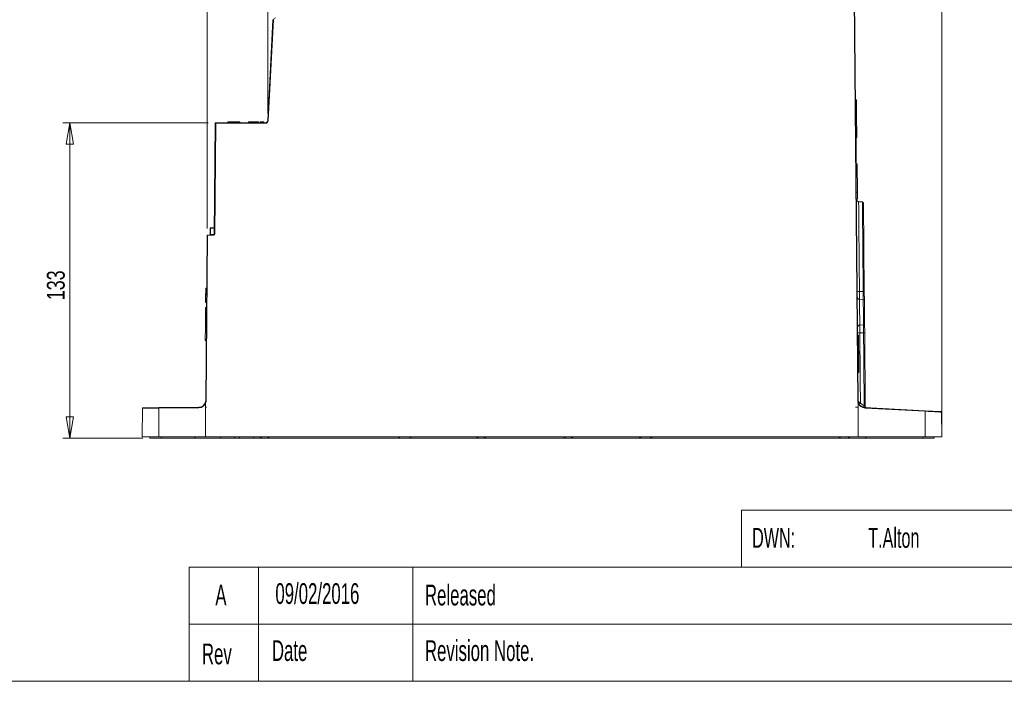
# Model space of a CAD drawing. Header units: millimetres. Extents: x 0 to 1260, y 0 to 891.
# Tile 47 of 93: x 431 to 846, y 21 to 299. Entities that reach past the tile are written whole.
import ezdxf

# ---------------------------------------------------------------- set-up
doc = ezdxf.new("R2010")
doc.units = ezdxf.units.MM
doc.header["$LTSCALE"] = 3
doc.styles.add('SLDTEXTSTYLE0', font='TXT', dxfattribs={"width": 0.605})
doc.styles.add('SLDTEXTSTYLE1', font='TXT', dxfattribs={"width": 0.75})
doc.dimstyles.new('SLDDIMSTYLE0', dxfattribs={"dimtxt": 7.5, "dimasz": 9, "dimexe": 0, "dimexo": 0.0625, "dimgap": 1.875, "dimtad": 1, "dimdec": 0, "dimrnd": 1e-09, "dimzin": 12, "dimdsep": 46, "dimtxsty": 'SLDTEXTSTYLE1', "dimblk1": 'CLOSED', "dimblk2": 'CLOSED', "dimsah": 1, "dimcen": 0.09, "dimadec": 0, "dimazin": 3, "dimtfac": 1, "dimtofl": 0, "dimtmove": 0, "dimatfit": 3, "dimldrblk": 'CLOSED', "dimfxl": 1, "dimfrac": 2, "dimtolj": 1, "dimtzin": 12, "dimarcsym": 0})
doc.dimstyles.new('SLDDIMSTYLE1', dxfattribs={"dimtxt": 7.5, "dimasz": 9, "dimexe": 0, "dimexo": 0.0625, "dimgap": 1.875, "dimtad": 1, "dimdec": 0, "dimrnd": 1e-09, "dimzin": 12, "dimdsep": 46, "dimtxsty": 'SLDTEXTSTYLE1', "dimblk1": 'CLOSED', "dimblk2": 'CLOSED', "dimsah": 1, "dimcen": 0.09, "dimadec": 0, "dimazin": 3, "dimtfac": 1, "dimtmove": 0, "dimatfit": 0, "dimldrblk": 'CLOSED', "dimfxl": 1, "dimfrac": 2, "dimtolj": 1, "dimtzin": 12, "dimarcsym": 0})

# ---------------------------------------------------------------- blocks, each defined once
blk = doc.blocks.new('_CLOSED')
at = {"color": 0, "linetype": 'ByBlock', "lineweight": -2}
for p, q in [((-1, 0.166667), (0, 0)), ((-1, 0.166667), (-1, -0.166667)), ((0, 0), (-1, -0.166667)), ((0, 0), (-1, 0))]:
    blk.add_line(p, q, dxfattribs=at)
blk = doc.blocks.new('_D_7')
at = {"color": 7, "linetype": 'Continuous', "lineweight": 0}
for p, q in [((510.58, 255.99), (449.39, 255.99)), ((452.39, 255.99), (452.39, 123.29)), ((483.13, 123.29), (449.39, 123.29))]:
    blk.add_line(p, q, dxfattribs=at)
at = {"color": 7, "linetype": 'Continuous', "lineweight": 0, "xscale": 9, "yscale": 9}
for p, rotation in [((452.39, 255.99, 0), 90), ((452.39, 123.29, 0), 270)]:
    blk.add_blockref('_CLOSED', p, dxfattribs=dict(at, rotation=rotation))
at = {"color": 7, "linetype": 'Continuous', "lineweight": 0, "insert": (442.72, 181.33), "char_height": 7.5, "attachment_point": 1, "rotation": 90, "style": 'SLDTEXTSTYLE1'}
blk.add_mtext('133', dxfattribs=at)
blk = doc.blocks.new('_D_8')
at = {"color": 7, "linetype": 'Continuous', "lineweight": 0}
for p, q in [((510.17, 211.54), (510.17, 463.43)), ((819.32, 460.43), (510.17, 460.43)), ((819.32, 126.79), (819.32, 463.43))]:
    blk.add_line(p, q, dxfattribs=at)
at = {"color": 7, "linetype": 'Continuous', "lineweight": 0, "xscale": 9, "yscale": 9, "rotation": 180}
blk.add_blockref('_CLOSED', (510.17, 460.43, 0), dxfattribs=at)
at = {"color": 7, "linetype": 'Continuous', "lineweight": 0, "xscale": 9, "yscale": 9}
blk.add_blockref('_CLOSED', (819.32, 460.43, 0), dxfattribs=at)
at = {"color": 7, "linetype": 'Continuous', "lineweight": 0, "insert": (656.43, 470.1), "char_height": 7.5, "attachment_point": 1, "style": 'SLDTEXTSTYLE1'}
blk.add_mtext('309', dxfattribs=at)
blk = doc.blocks.new('_D_9')
at = {"color": 7, "linetype": 'Continuous', "lineweight": 0}
for p, q in [((535.67, 259.94), (535.67, 445.43)), ((819.32, 126.79), (819.32, 445.43)), ((535.67, 442.43), (819.32, 442.43))]:
    blk.add_line(p, q, dxfattribs=at)
at = {"color": 7, "linetype": 'Continuous', "lineweight": 0, "xscale": 9, "yscale": 9, "rotation": 180}
blk.add_blockref('_CLOSED', (535.67, 442.43, 0), dxfattribs=at)
at = {"color": 7, "linetype": 'Continuous', "lineweight": 0, "xscale": 9, "yscale": 9}
blk.add_blockref('_CLOSED', (819.32, 442.43, 0), dxfattribs=at)
at = {"color": 7, "linetype": 'Continuous', "lineweight": 0, "insert": (669.18, 452.1), "char_height": 7.5, "attachment_point": 1, "style": 'SLDTEXTSTYLE1'}
blk.add_mtext('284', dxfattribs=at)
blk = doc.blocks.new('_D_10')
at = {"color": 7, "linetype": 'Continuous', "lineweight": 0}
for p, q in [((599.62, 345.7), (599.62, 427.43)), ((819.32, 126.79), (819.32, 427.43)), ((599.62, 424.43), (819.32, 424.43))]:
    blk.add_line(p, q, dxfattribs=at)
at = {"color": 7, "linetype": 'Continuous', "lineweight": 0, "xscale": 9, "yscale": 9, "rotation": 180}
blk.add_blockref('_CLOSED', (599.62, 424.43, 0), dxfattribs=at)
at = {"color": 7, "linetype": 'Continuous', "lineweight": 0, "xscale": 9, "yscale": 9}
blk.add_blockref('_CLOSED', (819.32, 424.43, 0), dxfattribs=at)
at = {"color": 7, "linetype": 'Continuous', "lineweight": 0, "insert": (701.16, 434.1), "char_height": 7.5, "attachment_point": 1, "style": 'SLDTEXTSTYLE1'}
blk.add_mtext('220', dxfattribs=at)
blk = doc.blocks.new('_D_11')
at = {"color": 7, "linetype": 'Continuous', "lineweight": 0}
for p, q in [((747.89, 345.7), (747.89, 409.43)), ((747.89, 406.43), (819.32, 406.43)), ((819.32, 126.79), (819.32, 409.43))]:
    blk.add_line(p, q, dxfattribs=at)
at = {"color": 7, "linetype": 'Continuous', "lineweight": 0, "xscale": 9, "yscale": 9, "rotation": 180}
blk.add_blockref('_CLOSED', (747.89, 406.43, 0), dxfattribs=at)
at = {"color": 7, "linetype": 'Continuous', "lineweight": 0, "xscale": 9, "yscale": 9}
blk.add_blockref('_CLOSED', (819.32, 406.43, 0), dxfattribs=at)
at = {"color": 7, "linetype": 'Continuous', "lineweight": 0, "insert": (778.07, 416.1), "char_height": 7.5, "attachment_point": 1, "style": 'SLDTEXTSTYLE1'}
blk.add_mtext('71', dxfattribs=at)
blk = doc.blocks.new('_D_12')
at = {"color": 7, "linetype": 'Continuous', "lineweight": 0}
for p, q in [((782.63, 315.29), (782.63, 391.43)), ((819.32, 126.79), (819.32, 391.43)), ((782.63, 388.43), (764.63, 388.43)), ((782.63, 388.43), (819.32, 388.43)), ((819.32, 388.43), (837.32, 388.43))]:
    blk.add_line(p, q, dxfattribs=at)
at = {"color": 7, "linetype": 'Continuous', "lineweight": 0, "xscale": 9, "yscale": 9}
blk.add_blockref('_CLOSED', (782.63, 388.43, 0), dxfattribs=at)
at = {"color": 7, "linetype": 'Continuous', "lineweight": 0, "xscale": 9, "yscale": 9, "rotation": 180}
blk.add_blockref('_CLOSED', (819.32, 388.43, 0), dxfattribs=at)
at = {"color": 7, "linetype": 'Continuous', "lineweight": 0, "insert": (795.43, 398.1), "char_height": 7.5, "attachment_point": 1, "style": 'SLDTEXTSTYLE1'}
blk.add_mtext('37', dxfattribs=at)

msp = doc.modelspace()

# ---------------------------------------------------------------- linework, layer by layer
at = {"color": 7, "linetype": 'Continuous', "lineweight": 15}
for p, q in [((783.94, 139.11), (782.43, 312.29)), ((782.63, 312.29), (784.14, 139.11)), ((535.67, 256.94), (537.89, 299.34)), ((538.09, 299.33), (535.87, 256.93)), ((783.43, 265.62), (783.03, 265.68)), ((783.43, 265.62), (783.49, 259.72)), ((783.49, 259.72), (783.09, 259.69)), ((783.5, 257.82), (783.1, 257.85)), ((783.49, 259.72), (783.5, 257.82)), ((783.56, 251.72), (783.5, 257.82)), ((513.17, 209.07), (513.58, 255.99)), ((513.78, 255.79), (513.37, 209.07)), ((513.58, 255.99), (534.67, 255.99)), ((534.67, 255.79), (513.78, 255.79)), ((518.86, 256.39), (520.36, 256.39)), ((518.86, 256.39), (518.86, 255.99)), ((520.36, 256.39), (520.36, 255.99)), ((521.4, 256.39), (521.4, 255.99)), ((522.3, 256.39), (522.3, 255.99)), ((523.03, 256.39), (523.03, 255.99)), ((523.95, 256.39), (523.95, 255.99)), ((527.57, 256.39), (527.57, 255.99)), ((527.94, 256.39), (527.57, 256.39)), ((528.11, 256.39), (528.11, 255.99)), ((529.25, 256.39), (529.25, 255.99)), ((530.14, 256.39), (530.14, 255.99)), ((530.87, 256.39), (530.87, 255.99)), ((531.79, 256.39), (531.79, 255.99)), ((532.54, 256.39), (532.54, 255.99)), ((532.54, 256.39), (533.54, 256.39)), ((533.54, 256.39), (533.54, 255.99)), ((533.54, 256.39), (534.04, 256.39)), ((534.04, 256.39), (534.04, 255.99)), ((534.67, 255.79), (534.67, 255.99)), ((783.56, 251.72), (783.16, 251.7)), ((783.57, 249.72), (783.17, 249.7)), ((783.27, 249.7), (783.37, 238.77)), ((783.56, 251.72), (783.57, 249.72)), ((783.77, 238.75), (783.27, 238.77)), ((783.77, 238.75), (783.87, 226.79)), ((783.87, 226.79), (783.37, 226.79)), ((783.9, 223.84), (783.4, 223.81)), ((783.87, 226.79), (783.9, 223.84)), ((785.95, 222.69), (784.35, 222.78)), ((786.41, 222.2), (786.74, 184.88)), ((511.65, 211.6), (511.46, 211.6)), ((511.46, 208.98), (511.46, 211.6)), ((511.65, 211.8), (513.2, 211.88)), ((513.2, 211.68), (511.65, 211.6)), ((511.65, 211.6), (511.65, 209)), ((509.56, 139.08), (510.17, 208.54)), ((510.37, 208.54), (509.76, 139.08)), ((510.36, 208.73), (512.98, 208.87)), ((513, 208.67), (510.37, 208.54)), ((511.65, 209), (511.46, 208.98)), ((511.65, 209), (513.17, 209.08)), ((509.55, 183.56), (509.95, 183.56)), ((509.56, 184.9), (509.96, 184.9)), ((509.58, 186.43), (509.98, 186.45)), ((784.68, 184.98), (786.26, 184.97)), ((786.74, 184.88), (786.77, 181.13)), ((509.44, 170.26), (509.51, 178.26)), ((509.51, 178.26), (509.91, 178.29)), ((509.52, 180.35), (509.92, 180.33)), ((509.52, 180.31), (509.92, 180.29)), ((786.3, 181.63), (784.71, 181.71)), ((786.77, 181.13), (786.86, 171.46)), ((509.38, 164.37), (509.44, 170.26)), ((509.44, 170.26), (509.84, 170.28)), ((786.38, 170.95), (784.82, 170.87)), ((786.86, 171.46), (786.89, 167.71)), ((784.3, 166.66), (783.9, 166.71)), ((784.3, 166.66), (784.35, 160.91)), ((786.41, 167.61), (784.84, 167.59)), ((786.89, 167.71), (787.16, 136.6)), ((509.38, 164.37), (509.78, 164.31)), ((784.35, 160.91), (783.95, 160.89)), ((784.36, 159.01), (783.96, 159.03)), ((784.35, 160.91), (784.36, 159.18)), ((784.39, 155.91), (783.99, 155.91)), ((784.42, 152.91), (784.02, 152.89)), ((784.43, 150.92), (784.04, 150.89)), ((784.42, 152.74), (784.43, 150.92)), ((509.54, 136.29), (509.54, 137.97)), ((784.16, 136.29), (784.16, 137.97)), ((786.68, 137.1), (786.83, 137.04)), ((482.87, 123.79), (482.98, 135.91)), ((483.18, 136.11), (489.96, 136.16)), ((489.89, 135.97), (489.86, 123.79)), ((506.73, 136.11), (489.89, 135.97)), ((489.96, 136.16), (506.8, 136.31)), ((509.54, 136.29), (509.52, 123.79)), ((509.54, 136.29), (509.96, 136.29)), ((782.96, 136.29), (784.16, 136.29)), ((784.16, 136.29), (784.18, 123.79)), ((786.98, 136.14), (812.25, 134.82)), ((812.31, 134.62), (787.04, 135.94)), ((812.25, 134.82), (819.04, 134.46)), ((812.34, 123.79), (812.31, 134.62)), ((819.23, 134.26), (819.32, 123.79)), ((489.86, 123.79), (482.87, 123.79)), ((486.13, 123.29), (486.13, 123.79)), ((486.13, 123.29), (490.79, 123.29)), ((489.86, 123.79), (509.52, 123.79)), ((490.79, 123.29), (505.05, 123.29)), ((505.14, 123.29), (505.05, 123.29)), ((505.14, 123.29), (515.74, 123.29)), ((509.52, 123.79), (784.18, 123.79)), ((515.78, 123.79), (515.74, 123.29)), ((515.77, 123.79), (515.74, 123.29)), ((515.74, 123.29), (521.81, 123.29)), ((521.81, 123.79), (521.81, 123.29)), ((521.81, 123.29), (523.81, 123.29)), ((523.81, 123.29), (523.81, 123.79)), ((523.81, 123.29), (529.88, 123.29)), ((529.88, 123.29), (529.85, 123.79)), ((529.88, 123.29), (532.54, 123.29)), ((532.79, 123.29), (532.54, 123.29)), ((532.79, 123.29), (532.8, 123.79)), ((533.04, 123.29), (532.79, 123.29)), ((533.04, 123.29), (535.66, 123.29)), ((535.91, 123.29), (535.66, 123.29)), ((535.91, 123.79), (535.91, 123.29)), ((536.16, 123.29), (535.91, 123.29)), ((536.16, 123.29), (590.81, 123.29)), ((591.06, 123.29), (590.81, 123.29)), ((591.06, 123.79), (591.06, 123.29)), ((591.06, 123.29), (595.64, 123.29)), ((595.64, 123.29), (595.65, 123.79)), ((595.89, 123.29), (595.64, 123.29)), ((595.89, 123.29), (623.69, 123.29)), ((623.94, 123.29), (623.69, 123.29)), ((623.94, 123.29), (623.94, 123.79)), ((624.19, 123.29), (623.94, 123.29)), ((624.19, 123.29), (626.81, 123.29)), ((627.06, 123.29), (626.81, 123.29)), ((627.06, 123.79), (627.06, 123.29)), ((627.31, 123.29), (627.06, 123.29)), ((627.31, 123.29), (660.39, 123.29)), ((660.64, 123.29), (660.39, 123.29)), ((660.64, 123.29), (660.65, 123.79)), ((660.89, 123.29), (660.64, 123.29)), ((660.89, 123.29), (663.52, 123.29)), ((663.77, 123.29), (663.52, 123.29)), ((663.76, 123.79), (663.77, 123.29)), ((664.02, 123.29), (663.77, 123.29)), ((664.02, 123.29), (692.17, 123.29)), ((692.42, 123.29), (692.17, 123.29)), ((692.42, 123.79), (692.42, 123.29)), ((692.67, 123.29), (692.42, 123.29)), ((692.67, 123.29), (696.75, 123.29)), ((697, 123.29), (696.75, 123.29)), ((697, 123.29), (697.01, 123.79)), ((697.25, 123.29), (697, 123.29)), ((697.25, 123.29), (776.1, 123.29)), ((776.35, 123.29), (776.1, 123.29)), ((776.35, 123.29), (776.36, 123.79)), ((776.6, 123.29), (776.35, 123.29)), ((776.6, 123.29), (780.05, 123.29)), ((780.3, 123.29), (780.05, 123.29)), ((780.29, 123.79), (780.3, 123.29)), ((780.55, 123.29), (780.3, 123.29)), ((780.55, 123.29), (787.27, 123.29)), ((784.18, 123.79), (812.34, 123.79)), ((787.35, 123.29), (787.27, 123.29)), ((787.35, 123.29), (811.49, 123.29)), ((811.49, 123.29), (816.15, 123.29)), ((819.32, 123.79), (812.34, 123.79)), ((816.15, 123.29), (816.15, 123.79))]:
    msp.add_line(p, q, dxfattribs=at)
at = {"color": 8, "linetype": 'Continuous', "lineweight": 15}
for p, q in [((490.79, 123.29), (490.79, 123.79)), ((505.05, 123.29), (505.05, 123.79)), ((505.14, 123.79), (505.14, 123.29)), ((532.54, 123.29), (532.55, 123.79)), ((533.05, 123.79), (533.04, 123.29)), ((535.66, 123.29), (535.66, 123.79)), ((536.16, 123.79), (536.16, 123.29)), ((590.81, 123.29), (590.81, 123.79)), ((595.9, 123.79), (595.89, 123.29)), ((623.69, 123.29), (623.69, 123.79)), ((624.19, 123.79), (624.19, 123.29)), ((626.81, 123.29), (626.81, 123.79)), ((627.31, 123.79), (627.31, 123.29)), ((660.39, 123.29), (660.4, 123.79)), ((660.9, 123.79), (660.89, 123.29)), ((663.52, 123.29), (663.51, 123.79)), ((664.01, 123.79), (664.02, 123.29)), ((692.17, 123.29), (692.17, 123.79)), ((692.67, 123.79), (692.67, 123.29)), ((696.75, 123.29), (696.76, 123.79)), ((697.26, 123.79), (697.25, 123.29)), ((776.1, 123.29), (776.11, 123.79)), ((776.61, 123.79), (776.6, 123.29)), ((780.05, 123.29), (780.04, 123.79)), ((780.54, 123.79), (780.55, 123.29)), ((787.27, 123.29), (787.27, 123.79)), ((787.35, 123.79), (787.35, 123.29)), ((811.49, 123.29), (811.49, 123.79))]:
    msp.add_line(p, q, dxfattribs=at)
at = {"color": 7, "linetype": 'Continuous', "lineweight": 0}
for p, q in [((735, 93), (735, 69)), ((735, 93), (915, 93)), ((502.67, 69), (502.67, 21)), ((502.67, 69), (735, 69)), ((531.84, 69), (531.84, 21)), ((596.78, 69), (596.78, 21)), ((735, 69), (1239, 69)), ((502.67, 45), (735, 45)), ((735, 45), (1095, 45)), ((21, 21), (1239, 21))]:
    msp.add_line(p, q, dxfattribs=at)
at = {"color": 7, "linetype": 'Continuous', "lineweight": 15, "flags": 128}
for points in [[(509.54, 182.08), (509.56, 182.08), (509.68, 182.08), (509.8, 182.08), (509.94, 182.08)], [(784.73, 137.35), (784.68, 137.44), (784.67, 137.54), (784.68, 137.65), (784.72, 137.76), (784.79, 137.86), (784.88, 137.95), (784.99, 138.02), (785.1, 138.06)], [(786.62, 136.18), (786.57, 136.22), (786.53, 136.3), (786.51, 136.41), (786.51, 136.56), (786.53, 136.71), (786.57, 136.86), (786.62, 137), (786.68, 137.1)], [(786.98, 136.14), (786.89, 136.17), (786.81, 136.24), (786.74, 136.35), (786.71, 136.49), (786.7, 136.64), (786.71, 136.79), (786.76, 136.93), (786.83, 137.04)], [(489.96, 136.16), (489.95, 136.16), (489.93, 136.15), (489.92, 136.13), (489.91, 136.11), (489.9, 136.08), (489.9, 136.04), (489.89, 136.01), (489.89, 135.97)], [(506.8, 136.31), (506.78, 136.31), (506.77, 136.3), (506.76, 136.28), (506.75, 136.25), (506.74, 136.22), (506.74, 136.19), (506.73, 136.15), (506.73, 136.11)], [(787.04, 135.94), (787.04, 135.98), (787.04, 136.02), (787.03, 136.05), (787.03, 136.08), (787.02, 136.11), (787.01, 136.12), (786.99, 136.14), (786.98, 136.14)], [(812.31, 134.62), (812.31, 134.66), (812.31, 134.69), (812.3, 134.73), (812.3, 134.76), (812.29, 134.78), (812.28, 134.8), (812.27, 134.81), (812.25, 134.82)]]:
    msp.add_lwpolyline(points, dxfattribs=at)
at = {"color": 7, "linetype": 'Continuous', "lineweight": 15}
for centre, radius, start, end in [((537.74, 293.61), 5.74, 86.5009, 88.4981), ((538.89, 299.29), 0.8, 90, 177), ((534.67, 256.99), 1, 270, 357), ((534.67, 256.99), 1.2, 270, 357), ((535.52, 251.2), 5.74, 86.5009, 88.4981), ((784.4, 223.78), 1, 180.5, 267.4258), ((785.91, 222.2), 0.5, 0.5, 82.5926), ((511.66, 211.6), 0.2, 93, 180), ((512.61, 211.7), 0.962, 174.0433, 185.9567), ((510.37, 208.53), 0.2, 93, 179.5), ((510.27, 202.81), 5.73, 89.0002, 90.9998), ((402.32, 202.92), 108.19, 2.9739, 3.0789), ((511.26, 208.98), 0.2, 273, 0), ((510.7, 208.9), 0.962, 354.0433, 5.9567), ((512.97, 209.07), 0.2, 273, 359.5), ((404.95, 203.06), 108.19, 2.9739, 3.0789), ((512.97, 209.07), 0.4, 273, 359.5), ((513.27, 203.34), 5.73, 89.0002, 90.9998), ((784.45, 186.37), 1.4, 239.2511, 279.4552), ((784.76, 182.71), 1, 180.5, 267), ((786.38, 184.28), 0.701, 59.2511, 99.4552), ((786.27, 181.13), 0.5, 0.5, 87), ((784.87, 169.87), 1, 93, 180.5), ((786.36, 171.45), 0.5, 273, 0.5), ((784.63, 166.21), 1.4, 81.4967, 121.8285), ((786.52, 168.3), 0.702, 261.4967, 301.8285), ((506.71, 139.1), 2.99, 270.5, 339.8867), ((506.77, 139.1), 2.79, 270.5, 339.6593), ((506.77, 139.1), 2.79, 339.6593, 359.5), ((506.77, 139.1), 2.99, 337.7895, 359.5), ((509.66, 133.35), 5.73, 89.0002, 90.9998), ((787.14, 139.14), 3.2, 180.5, 201.4753), ((784.04, 133.38), 5.73, 89.0002, 90.9998), ((787.14, 139.14), 3, 180.5, 199.6711), ((787.21, 139.14), 3.2, 199.4653, 267), ((787.14, 139.14), 3, 199.6711, 267), ((483.18, 135.91), 0.2, 90.5, 179.5), ((787.66, 136.61), 0.5, 180.5, 267), ((819.03, 134.26), 0.2, 0.5, 87)]:
    msp.add_arc(centre, radius, start, end, dxfattribs=at)
msp.add_ellipse((513.78, 255.79), major_axis=(-0.198, 0.2), ratio=0.004363, start_param=4.71679, end_param=6.283185, dxfattribs=at)
for points, knots in [([(521.4, 256.39), (521.23, 256.39), (520.88, 256.39), (520.51, 256.39), (520.3, 256.39), (520.28, 256.39), (520.27, 256.39)], [0, 0, 0, 0, 0.279315, 0.558935, 0.779284, 1, 1, 1, 1]), ([(522.3, 256.39), (522.25, 256.39), (522.17, 256.39), (521.86, 256.39), (521.58, 256.39), (521.4, 256.39)], [0, 0, 0, 0, 0.281077, 0.561733, 1, 1, 1, 1]), ([(523.03, 256.39), (522.94, 256.39), (522.77, 256.39), (522.49, 256.39), (522.37, 256.39), (522.3, 256.39)], [0, 0, 0, 0, 0.28057, 0.561026, 1, 1, 1, 1]), ([(523.95, 256.39), (523.93, 256.39), (523.91, 256.39), (523.66, 256.39), (523.36, 256.39), (523.14, 256.39), (523.03, 256.39)], [0, 0, 0, 0, 0.279898, 0.559568, 0.779842, 1, 1, 1, 1]), ([(529.25, 256.39), (529.07, 256.39), (528.72, 256.39), (528.35, 256.39), (528.14, 256.39), (528.12, 256.39), (528.11, 256.39)], [0, 0, 0, 0, 0.279315, 0.558935, 0.779284, 1, 1, 1, 1]), ([(530.14, 256.39), (530.1, 256.39), (530.01, 256.39), (529.71, 256.39), (529.42, 256.39), (529.25, 256.39)], [0, 0, 0, 0, 0.2810769, 0.5617335, 1, 1, 1, 1]), ([(530.87, 256.39), (530.79, 256.39), (530.62, 256.39), (530.34, 256.39), (530.22, 256.39), (530.14, 256.39)], [0, 0, 0, 0, 0.28057, 0.561026, 1, 1, 1, 1]), ([(531.79, 256.39), (531.78, 256.39), (531.75, 256.39), (531.51, 256.39), (531.2, 256.39), (530.98, 256.39), (530.87, 256.39)], [0, 0, 0, 0, 0.279898, 0.559568, 0.779842, 1, 1, 1, 1]), ([(509.55, 183.56), (509.55, 183.47), (509.55, 183.33), (509.55, 182.89), (509.54, 182.48), (509.54, 182.2), (509.54, 182.08)], [0, 0, 0, 0, 0.339638, 0.579218, 0.818366, 1, 1, 1, 1]), ([(509.56, 184.9), (509.56, 184.74), (509.56, 184.41), (509.56, 183.98), (509.55, 183.7), (509.55, 183.59), (509.55, 183.56)], [0, 0, 0, 0, 0.294022, 0.578447, 0.863121, 1, 1, 1, 1]), ([(509.58, 186.43), (509.58, 186.43), (509.58, 186.44), (509.58, 186.28), (509.57, 185.96), (509.57, 185.52), (509.57, 185.14), (509.56, 184.93), (509.56, 184.9)], [0, 0, 0, 0, 0.307472, 0.477591, 0.648826, 0.804822, 0.969566, 1, 1, 1, 1]), ([(784.68, 184.98), (784.69, 184.55), (784.69, 183.67), (784.7, 182.63), (784.7, 181.87), (784.7, 181.76), (784.71, 181.71)], [0, 0, 0, 0, 0.24403, 0.488059, 0.732084, 1, 1, 1, 1]), ([(786.3, 181.63), (786.3, 181.65), (786.3, 181.71), (786.29, 182.24), (786.28, 183.2), (786.27, 184.19), (786.27, 184.8), (786.26, 184.97)], [0, 0, 0, 0, 0.17797, 0.4217, 0.665431, 0.909172, 1, 1, 1, 1]), ([(509.54, 182.08), (509.54, 181.85), (509.53, 181.39), (509.53, 180.83), (509.52, 180.46), (509.52, 180.39), (509.52, 180.35)], [0, 0, 0, 0, 0.269105, 0.535662, 0.771655, 1, 1, 1, 1]), ([(784.71, 181.71), (784.71, 181.65), (784.71, 181.53), (784.72, 180.6), (784.73, 179.22), (784.75, 177.5), (784.77, 175.65), (784.79, 173.87), (784.8, 172.36), (784.81, 171.3), (784.82, 170.9), (784.82, 170.88), (784.82, 170.87)], [0, 0, 0, 0, 0.107364, 0.214728, 0.322096, 0.429469, 0.536847, 0.644228, 0.751608, 0.858983, 0.966353, 1, 1, 1, 1]), ([(786.38, 170.95), (786.38, 170.97), (786.38, 171.03), (786.38, 171.59), (786.37, 172.75), (786.36, 174.32), (786.34, 176.11), (786.33, 177.92), (786.31, 179.55), (786.3, 180.8), (786.3, 181.51), (786.3, 181.59), (786.3, 181.63)], [0, 0, 0, 0, 0.060183, 0.167527, 0.274873, 0.382221, 0.489572, 0.596925, 0.704279, 0.811631, 0.91898, 1, 1, 1, 1]), ([(784.82, 170.87), (784.82, 170.83), (784.82, 170.74), (784.82, 170.04), (784.83, 168.99), (784.84, 168.07), (784.84, 167.59)], [0, 0, 0, 0, 0.244134, 0.488268, 0.732405, 1, 1, 1, 1]), ([(786.41, 167.61), (786.41, 167.93), (786.4, 168.71), (786.39, 169.76), (786.39, 170.59), (786.38, 170.92), (786.38, 170.95), (786.38, 170.95)], [0, 0, 0, 0, 0.17772, 0.421648, 0.665575, 0.90949, 1, 1, 1, 1]), ([(784.84, 167.59), (784.84, 166.94), (784.87, 163.66), (784.92, 158.02), (784.99, 151.01), (785.04, 145.49), (785.07, 141.17), (785.09, 139.1), (785.1, 138.06)], [0, 0, 0, 0, 0.055371, 0.277633, 0.491252, 0.711067, 0.854619, 1, 1, 1, 1]), ([(786.68, 137.1), (786.67, 137.69), (786.66, 139.7), (786.62, 143.87), (786.57, 149.91), (786.51, 156.77), (786.46, 162.77), (786.42, 166.48), (786.41, 167.61)], [0, 0, 0, 0, 0.084797, 0.287889, 0.496871, 0.699964, 0.908945, 1, 1, 1, 1]), ([(784.39, 155.91), (784.39, 156.39), (784.38, 157.18), (784.37, 158.12), (784.37, 158.69), (784.36, 158.97), (784.36, 159), (784.36, 159.01)], [0, 0, 0, 0, 0.308213, 0.494601, 0.681304, 0.86177, 1, 1, 1, 1]), ([(784.42, 152.91), (784.42, 152.95), (784.42, 153.01), (784.41, 153.56), (784.41, 154.24), (784.4, 155.06), (784.39, 155.63), (784.39, 155.91)], [0, 0, 0, 0, 0.250707, 0.439058, 0.62725, 0.816353, 1, 1, 1, 1]), ([(509.39, 138.13), (509.39, 138.13), (509.39, 138.13), (509.39, 138.13), (509.41, 138.12), (509.46, 138.1), (509.49, 138.08), (509.51, 138.08)], [0, 0, 0, 0, 0.031283, 0.185931, 0.457537, 0.728761, 1, 1, 1, 1]), ([(509.54, 137.97), (509.54, 137.99), (509.54, 138.01), (509.54, 138.04), (509.53, 138.06), (509.52, 138.07), (509.52, 138.07), (509.51, 138.08)], [0, 0, 0, 0, 0.323681, 0.641242, 0.778346, 0.916847, 1, 1, 1, 1]), ([(784.14, 139.11), (784.14, 139.11), (784.14, 139.1), (784.14, 139.09), (784.14, 139.08), (784.14, 139.05), (784.15, 139.02), (784.16, 138.95), (784.24, 138.76), (784.44, 138.5), (784.9, 138.2), (785.1, 138.06)], [0, 0, 0, 0, 0.0045222, 0.0193951, 0.0323058, 0.053919, 0.0903881, 0.1531435, 0.2676448, 0.6785075, 1, 1, 1, 1]), ([(784.19, 138.07), (784.19, 138.07), (784.18, 138.07), (784.17, 138.06), (784.16, 138.02), (784.16, 137.99), (784.16, 137.97)], [0, 0, 0, 0, 0.0800467, 0.1843568, 0.3828164, 1, 1, 1, 1]), ([(784.19, 138.07), (784.21, 138.08), (784.25, 138.09), (784.29, 138.11), (784.31, 138.12), (784.31, 138.13), (784.31, 138.13), (784.31, 138.13)], [0, 0, 0, 0, 0.271562, 0.54311, 0.815016, 0.968112, 1, 1, 1, 1]), ([(785.1, 138.06), (785.17, 137.97), (785.4, 137.7), (785.87, 137.32), (786.44, 137.16), (786.68, 137.1)], [0, 0, 0, 0, 0.206945, 0.674563, 1, 1, 1, 1]), ([(786.83, 137.04), (786.88, 137.01), (787.01, 136.94), (787.13, 136.79), (787.15, 136.67), (787.16, 136.6)], [0, 0, 0, 0, 0.202664, 0.48195, 1, 1, 1, 1]), ([(489.89, 135.97), (489.77, 135.97), (489.14, 135.96), (487.57, 135.95), (485.39, 135.93), (483.56, 135.91), (483, 135.91), (482.98, 135.91), (482.98, 135.91)], [0, 0, 0, 0, 0.0312947, 0.1568178, 0.4101598, 0.6860163, 0.9618634, 1, 1, 1, 1]), ([(819.23, 134.26), (819.23, 134.26), (819.22, 134.26), (819.02, 134.27), (818.06, 134.32), (815.89, 134.43), (813.72, 134.55), (812.47, 134.61), (812.31, 134.62)], [0, 0, 0, 0, 0.03124, 0.156542, 0.409437, 0.684833, 0.960516, 1, 1, 1, 1])]:
    msp.add_open_spline(points, degree=3, knots=knots, dxfattribs=at)
at = {"color": 8, "linetype": 'Continuous', "lineweight": 15}
for points, knots in [([(784.35, 222.74), (784.35, 222.75), (784.35, 222.97), (784.35, 222.15), (784.37, 220.19), (784.4, 216.86), (784.44, 212.39), (784.49, 206.92), (784.54, 200.54), (784.6, 194.54), (784.65, 189.27), (784.67, 186.42), (784.68, 184.98)], [0, 0, 0, 0, 0.008256, 0.131951, 0.252158, 0.375851, 0.49606, 0.619755, 0.739968, 0.863667, 0.931531, 1, 1, 1, 1]), ([(786.26, 184.97), (786.26, 185.3), (786.25, 186.93), (786.21, 191.04), (786.16, 197.15), (786.1, 203.82), (786.05, 209.77), (786.01, 214.72), (785.97, 218.64), (785.95, 221.25), (785.94, 222.62), (785.94, 222.55), (785.94, 222.53)], [0, 0, 0, 0, 0.015606, 0.078084, 0.198305, 0.322013, 0.442235, 0.565943, 0.68616, 0.809863, 0.930075, 1, 1, 1, 1])]:
    msp.add_open_spline(points, degree=3, knots=knots, dxfattribs=at)

# ---------------------------------------------------------------- texts
at = {"color": 7, "linetype": 'Continuous', "lineweight": 0, "style": 'SLDTEXTSTYLE0'}
for s, insert, char_height, attachment_point in [('DWN:', (739.51, 85.56), 8.4, 1), ('T.Alton', (788.39, 85.56), 8.4, 1), ('09/02/2016', (538.89, 62.28), 8.731, 1), ('Released', (601.84, 61.65), 8.731, 1), ('A', (515.98, 61.65), 8.73, 2), ('Date', (537.43, 38.28), 8.731, 1), ('Revision Note.', (601.84, 38.28), 8.7312, 1), ('Rev', (507.99, 36.87), 8.731, 1)]:
    msp.add_mtext(s, dxfattribs=dict(at, insert=insert, char_height=char_height, attachment_point=attachment_point))

# ---------------------------------------------------------------- dimensions: what is measured, and where the dimension line sits
at = {"color": 7, "linetype": 'Continuous', "lineweight": 0}
for base, p1, p2, dimstyle, picture, middle in [((510.17, 460.43), (819.32, 123.79), (510.17, 208.54), 'SLDDIMSTYLE0', '_D_8', (664.75, 460.43)), ((819.32, 442.43), (535.67, 256.94), (819.32, 123.79), 'SLDDIMSTYLE0', '_D_9', (677.5, 442.43)), ((819.32, 424.43), (599.62, 342.7), (819.32, 123.79), 'SLDDIMSTYLE0', '_D_10', (709.47, 424.43)), ((819.32, 406.43), (747.89, 342.7), (819.32, 123.79), 'SLDDIMSTYLE0', '_D_11', (783.61, 406.43)), ((819.32, 388.43), (782.63, 312.29), (819.32, 123.79), 'SLDDIMSTYLE1', '_D_12', (800.98, 388.43))]:
    dim = msp.add_linear_dim(base=base, p1=p1, p2=p2, dimstyle=dimstyle, dxfattribs=at)
    dim.commit()
    dim.dimension.update_dxf_attribs({"geometry": picture, "text_midpoint": middle, "dimtype": 160})
dim = msp.add_linear_dim(base=(452.39, 123.29), p1=(513.58, 255.99), p2=(486.13, 123.29), angle=90, dimstyle='SLDDIMSTYLE0', dxfattribs=at)
dim.commit()
dim.dimension.update_dxf_attribs({"geometry": '_D_7', "text_midpoint": (452.39, 189.64), "dimtype": 160})

doc.saveas('drawing.dxf')
